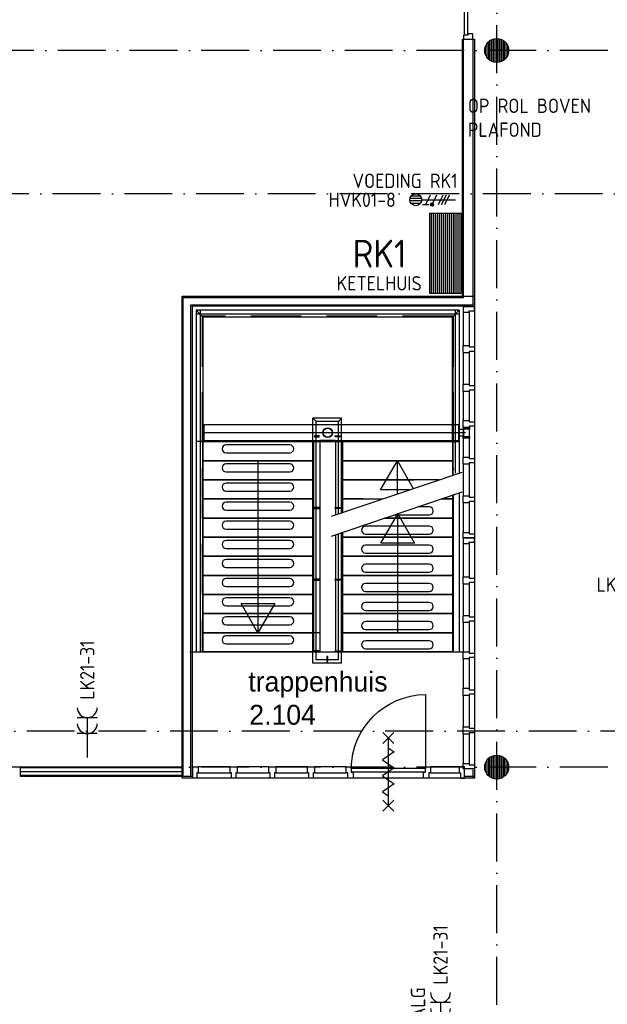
# Model space of a CAD drawing. Header units: millimetres. Extents: x 89505 to 241280, y 191 to 84291.
# Tile 29 of 45: x 175319 to 182693, y 38683 to 51050. Entities that reach past the tile are written whole.
import ezdxf
from ezdxf.enums import TextEntityAlignment as Align

# ---------------------------------------------------------------- set-up
doc = ezdxf.new("R2010")
doc.units = ezdxf.units.MM
doc.header["$LTSCALE"] = 100
doc.linetypes.add('DASHDOT', pattern=[9, 6, -1.5, 0, -1.5])
doc.linetypes.add('HIDDEN', pattern=[9.525, 6.35, -3.175])
doc.layers.get('0').update_dxf_attribs({"linetype": 'CONTINUOUS'})
for name, color, linetype in [('AL$1----_MAATVOERING', 7, 'CONTINUOUS'), ('AL$7----_STRAMIEN', 1, 'DASHDOT'), ('AL22----_BINNENWAND', 7, 'CONTINUOUS'), ('AL24----_TRAPPEN', 7, 'CONTINUOUS'), ('AL28----_KONSTRUKTIE', 3, 'CONTINUOUS'), ('AL29----_BOVENBOUW', 7, 'CONTINUOUS'), ('AL32----_BINNENKOZ', 7, 'CONTINUOUS'), ('ALL-----_REFLIJNEN', 8, 'CONTINUOUS'), ('ALXAA---_GEWBETON', 12, 'CONTINUOUS'), ('BOUW', 8, 'CONTINUOUS'), ('EA61303-_ARCEER', 1, 'CONTINUOUS'), ('EB62205-_ATTRIB', 2, 'CONTINUOUS'), ('EB62209-_ATTRIB', 2, 'CONTINUOUS'), ('EB63103-_ATTRIB', 2, 'CONTINUOUS'), ('EL62205-_KRACHT-KAST', 3, 'CONTINUOUS'), ('EL62209-_KRACHT-ASP400', 3, 'CONTINUOUS'), ('EL63103-_LICHT-WCD230V', 3, 'CONTINUOUS'), ('HEKWERKEN', 1, 'CONTINUOUS')]:
    doc.layers.add(name, color=color, linetype=linetype)
doc.styles.add('1_8', font='ISO', dxfattribs={"height": 1.8})
doc.styles.add('3_5', font='iso', dxfattribs={"height": 3.5})
doc.styles.add('BURO-025', font='BUROFONT.shx', dxfattribs={"height": 250})
doc.styles.add('NORATT', font='isocp.shx')
doc.styles.get("Standard").update_dxf_attribs({"font": 'iso.shx'})

# ---------------------------------------------------------------- blocks, each defined once
blk = doc.blocks.new('ES3W2A')
for p, q in [((1.25, 2), (-1.25, 2)), ((0, 2), (0, -3)), ((1.25, 0), (-1.25, 0))]:
    blk.add_line(p, q)
for centre in [(0, 3.25), (0, 1.25)]:
    blk.add_arc(centre, 1.25, 180, 0)
at = {"style": 'NORATT'}
for tag, flags, p in [('VERMOGEN', 9, (-2.5, 5)), ('GROEP', 8, (0, 5)), ('SCHAK', 8, (2.5, 5)), ('GELIJK', 9, (5, 5)), ('KAST', 9, (7, 5)), ('TAL', 8, (2.5, 5))]:
    blk.add_attdef(tag, text='', height=1.8, rotation=90, dxfattribs=dict(at, flags=flags)).set_placement(p, align=Align.MIDDLE_CENTER)
at = {"style": 'NORATT', "width": 0.7, "flags": 8}
blk.add_attdef('DOEL', text='', height=1.8, rotation=90, dxfattribs=at).set_placement((-2.5, 5), align=Align.MIDDLE_LEFT)
at = {"style": 'NORATT', "flags": 9}
blk.add_attdef('M_CODE', text='', height=1.8, dxfattribs=at).set_placement((0, 0), align=Align.MIDDLE_CENTER)
blk = doc.blocks.new('ES111261')
for p, q in [((-5, 1.75), (5, 1.75)), ((-5, 1.5), (5, 1.5)), ((-5, 1.25), (5, 1.25)), ((-5, 1), (5, 1)), ((-5, 0.75), (5, 0.75)), ((-5, 0.5), (5, 0.5)), ((-5, 0.25), (5, 0.25)), ((-5, 0), (5, 0)), ((-5, -0.25), (5, -0.25)), ((-5, -0.5), (5, -0.5)), ((-5, -0.75), (5, -0.75)), ((-5, -1), (5, -1)), ((-5, -1.25), (5, -1.25)), ((-5, -1.5), (5, -1.5)), ((-5, -1.75), (5, -1.75)), ((-5, -2), (5, -2))]:
    blk.add_line(p, q)
blk.add_lwpolyline([(-5, -2), (5, -2), (5, 2), (-5, 2)], close=True)
for tag, height, style, flags, p in [('GROEPI', 1.8, '1_8', 9, (0, 9.5)), ('GROEP', 1.8, '1_8', 8, (0, 7.5)), ('CODE', 3.5, '3_5', 8, (0, 4.5)), ('M_CODE', 1.8, '1_8', 9, (0, 0)), ('KAST', 1.8, '1_8', 9, (0, -3.5)), ('VERMOGEN', 1.8, '1_8', 9, (0, -5.5)), ('DOEL', 1.8, '1_8', 9, (0, -7.5)), ('VERMOGENI', 1.8, '1_8', 9, (0, -9.5)), ('DOELI', 1.8, '1_8', 9, (0, -11.5))]:
    blk.add_attdef(tag, text='', height=height, dxfattribs=dict(style=style, flags=flags)).set_placement(p, align=Align.MIDDLE_CENTER)
at = {"style": '1_8', "flags": 9}
blk.add_attdef('RUIMTE', text='', height=1.8, dxfattribs=at).set_placement((0, -9.5), align=Align.MIDDLE)
blk = doc.blocks.new('ES2X2')
for p, q in [((-0.45, 1.4), (-0.45, 2.6)), ((-0.15, 1.27), (-0.15, 2.73)), ((0.15, 1.27), (0.15, 2.73)), ((0.45, 1.4), (0.45, 2.6)), ((0, 1.25), (0, -3))]:
    blk.add_line(p, q)
at = {"color": 1}
for p, q in [((-0.72, -0.21), (-0.72, 0.11)), ((-0.64, -0.25), (-0.64, 0.15)), ((-0.6, 1.15), (-0.6, 0.35)), ((-0.6, 0.75), (0.6, 0.15)), ((-0.56, -0.25), (-0.56, 0.15)), ((-0.48, -0.21), (-0.48, 0.11)), ((-0.6, -0.05), (0.6, -0.65)), ((-0.6, -0.85), (0.6, -1.45)), ((-0.6, -1.25), (0.6, -1.85)), ((-0.6, -1.65), (0.6, -2.25))]:
    blk.add_line(p, q, dxfattribs=at)
blk.add_circle((0, 2), 0.75)
blk.add_circle((-0.6, -0.05), 0.2, dxfattribs=at)
at = {"style": '1_8'}
for tag, flags, p in [('VERMOGEN', 9, (-2.5, 4.5)), ('GROEP', 8, (0, 4.5)), ('SCHAK', 8, (2.5, 4.5)), ('KAST', 9, (7, 4.5)), ('DOEL', 8, (-2.5, 1))]:
    blk.add_attdef(tag, text='', height=1.8, rotation=90, dxfattribs=dict(at, flags=flags)).set_placement(p, align=Align.MIDDLE_LEFT)
at = {"style": '1_8', "flags": 8}
blk.add_attdef('TAL', text='', height=1.8, rotation=90, dxfattribs=at).set_placement((2.5, 4.5), align=Align.MIDDLE_CENTER)
at = {"style": '1_8', "flags": 9}
blk.add_attdef('M_CODE', text='', height=1.8, dxfattribs=at).set_placement((0, 0), align=Align.MIDDLE_CENTER)

msp = doc.modelspace()

# ---------------------------------------------------------------- linework, layer by layer
at = {"color": 8, "linetype": 'Continuous'}
for p, q in [((181025, 47443), (180886, 47443)), ((180886, 47443), (180886, 47376)), ((180886, 47376), (180958, 47376)), ((180958, 47393), (181025, 47393)), ((180958, 47376), (180958, 47393)), ((181025, 47393), (181025, 47443))]:
    msp.add_line(p, q, dxfattribs=at)
at = {"layer": 'AL$1----_MAATVOERING', "color": 8}
for p, q in [((177357, 41525), (177357, 47577)), ((177357, 47577), (181025, 47577)), ((181025, 47577), (181025, 41525)), ((180886, 46956), (180958, 46956)), ((180886, 46866), (180886, 46956)), ((180958, 46956), (180958, 46939)), ((180958, 46939), (181025, 46939)), ((180958, 46883), (180958, 46866)), ((181025, 46883), (180958, 46883)), ((181025, 46939), (181025, 46883)), ((181025, 46883), (181025, 46454)), ((180958, 46866), (180886, 46866)), ((180886, 46866), (180886, 46471)), ((180958, 46866), (180958, 46471)), ((180886, 46471), (180958, 46471)), ((180886, 46381), (180886, 46471)), ((180958, 46381), (180886, 46381)), ((180886, 46381), (180886, 46016)), ((180958, 46471), (180958, 46454)), ((180958, 46454), (181025, 46454)), ((180958, 46398), (180958, 46381)), ((181025, 46398), (180958, 46398)), ((180958, 46381), (180958, 46016)), ((181025, 46454), (181025, 46398)), ((181025, 46398), (181025, 45999)), ((178999, 42970), (178999, 46043)), ((179039, 46003), (178999, 46043)), ((179359, 46043), (178999, 46043)), ((179039, 43010), (179039, 46003)), ((179319, 46003), (179039, 46003)), ((179359, 46043), (179319, 46003)), ((179319, 44843), (179319, 46003)), ((179359, 44856), (179359, 46043)), ((180886, 46016), (180958, 46016)), ((180886, 45926), (180886, 46016)), ((180958, 46016), (180958, 45999)), ((180834, 45963), (177619, 45963)), ((177629, 45963), (177629, 45763)), ((180824, 45963), (180824, 45763)), ((180834, 45963), (180834, 45763)), ((180834, 45903), (180834, 45823)), ((180894, 45903), (180834, 45903)), ((180884, 45931), (180884, 45909)), ((180894, 45931), (180884, 45931)), ((180884, 45909), (180894, 45909)), ((180958, 45926), (180886, 45926)), ((180886, 45926), (180886, 45556)), ((180894, 45909), (180894, 45931)), ((180894, 45928), (180974, 45928)), ((180894, 45912), (180974, 45912)), ((180894, 45823), (180894, 45903)), ((180958, 45999), (181025, 45999)), ((180958, 45943), (180958, 45926)), ((181025, 45943), (180958, 45943)), ((180958, 45926), (180958, 45556)), ((181025, 45999), (181025, 45943)), ((181025, 45943), (181025, 45539)), ((177619, 45863), (180914, 45863)), ((177619, 45763), (180834, 45763)), ((179079, 45822), (179019, 45822)), ((179019, 45822), (179019, 45810)), ((179019, 45810), (179079, 45810)), ((179079, 45810), (179079, 45822)), ((179284, 45766), (179084, 45766)), ((179284, 45760), (179084, 45760)), ((179279, 45822), (179339, 45822)), ((179279, 45810), (179279, 45822)), ((179339, 45810), (179279, 45810)), ((179339, 45822), (179339, 45810)), ((180834, 45823), (180894, 45823)), ((180884, 45816), (180894, 45816)), ((180884, 45794), (180884, 45816)), ((180894, 45794), (180884, 45794)), ((180894, 45816), (180894, 45794)), ((180894, 45813), (180974, 45813)), ((180894, 45797), (180974, 45797)), ((177619, 45750), (177534, 45750)), ((177619, 45750), (178999, 45750)), ((177619, 45750), (180749, 45750)), ((178999, 45750), (177619, 45750)), ((177619, 45510), (177619, 45750)), ((178709, 45710), (177909, 45710)), ((178999, 45750), (178999, 45510)), ((178999, 45750), (178999, 43110)), ((178999, 45750), (179084, 45750)), ((179008, 45750), (179008, 43110)), ((179084, 45750), (179084, 43110)), ((179084, 45750), (179284, 45750)), ((179369, 45750), (179284, 45750)), ((179284, 45750), (179284, 44831)), ((179359, 45750), (179359, 44928)), ((179369, 45510), (179369, 45750)), ((179369, 45750), (180749, 45750)), ((180749, 45750), (179369, 45750)), ((179369, 45750), (179369, 44860)), ((180749, 45750), (180749, 45510)), ((180749, 45750), (180749, 45710)), ((180749, 45750), (180834, 45750)), ((178999, 45510), (177619, 45510)), ((177619, 45510), (178999, 45510)), ((177619, 45510), (178999, 45510)), ((177619, 45510), (178999, 45510)), ((177619, 45270), (177619, 45510)), ((177909, 45610), (178709, 45610)), ((178309, 45510), (178309, 43350)), ((178999, 45510), (178999, 45270)), ((179369, 45270), (179369, 45510)), ((180749, 45510), (179369, 45510)), ((179369, 45510), (180749, 45510)), ((179369, 45510), (180749, 45510)), ((179369, 45510), (180749, 45510)), ((179847, 45143), (180059, 45510)), ((180059, 45093), (180059, 45510)), ((180059, 45510), (180259, 45160)), ((180749, 45550), (180749, 45510)), ((180749, 45510), (180749, 45326)), ((180749, 45510), (180749, 45470)), ((180886, 45556), (180958, 45556)), ((180886, 45466), (180886, 45556)), ((180958, 45556), (180958, 45539)), ((180958, 45539), (181025, 45539)), ((181025, 45539), (181025, 45483)), ((178709, 45470), (177909, 45470)), ((180958, 45466), (180886, 45466)), ((180886, 45466), (180886, 45071)), ((180958, 45483), (180958, 45466)), ((181025, 45483), (180958, 45483)), ((180958, 45466), (180958, 45071)), ((181025, 45483), (181025, 45054)), ((178999, 45270), (177619, 45270)), ((177619, 45270), (178999, 45270)), ((177619, 45270), (178999, 45270)), ((177619, 45270), (178999, 45270)), ((177619, 45030), (177619, 45270)), ((177909, 45370), (178709, 45370)), ((178999, 45270), (178999, 45030)), ((179234, 44814), (180872, 45368)), ((179369, 45270), (180268, 45270)), ((180583, 45270), (179369, 45270)), ((179369, 45030), (179369, 45270)), ((179369, 45270), (180268, 45270)), ((179369, 45270), (180268, 45270)), ((178709, 45230), (177909, 45230)), ((180208, 45143), (179847, 45143)), ((177619, 45030), (178999, 45030)), ((178999, 45030), (177619, 45030)), ((177619, 45030), (178999, 45030)), ((177619, 45030), (178999, 45030)), ((177619, 44790), (177619, 45030)), ((177909, 45130), (178709, 45130)), ((178999, 45030), (178999, 44790)), ((179234, 44564), (180872, 45118)), ((179369, 44880), (179369, 45030)), ((179630, 45030), (179369, 45030)), ((179369, 45030), (179873, 45030)), ((179369, 45030), (179630, 45030)), ((180612, 45030), (180749, 45030)), ((180749, 45030), (180612, 45030)), ((180749, 45076), (180749, 43110)), ((180749, 45030), (180749, 44790)), ((180758, 45079), (180758, 43110)), ((180834, 45105), (180834, 43110)), ((180886, 45071), (180958, 45071)), ((180886, 44981), (180886, 45071)), ((180958, 45071), (180958, 45054)), ((180958, 45054), (181025, 45054)), ((181025, 45054), (181025, 44998)), ((178709, 44990), (177909, 44990)), ((177909, 44890), (178709, 44890)), ((179079, 44922), (179019, 44922)), ((179019, 44922), (179019, 44910)), ((179019, 44910), (179079, 44910)), ((179079, 44910), (179079, 44922)), ((179279, 44922), (179339, 44922)), ((179279, 44910), (179279, 44922)), ((179339, 44910), (179279, 44910)), ((179339, 44922), (179339, 44910)), ((180459, 44930), (180317, 44930)), ((180958, 44981), (180886, 44981)), ((180886, 44981), (180886, 44611)), ((180958, 44998), (180958, 44981)), ((181025, 44998), (180958, 44998)), ((180958, 44981), (180958, 44611)), ((181025, 44998), (181025, 44594)), ((178999, 44790), (177619, 44790)), ((177619, 44790), (178999, 44790)), ((177619, 44790), (178999, 44790)), ((177619, 44790), (178999, 44790)), ((177619, 44550), (177619, 44790)), ((178999, 44790), (178999, 44550)), ((179851, 44475), (180063, 44842)), ((180749, 44790), (179902, 44790)), ((179902, 44790), (180749, 44790)), ((179902, 44790), (180749, 44790)), ((179902, 44790), (180749, 44790)), ((180021, 44830), (180459, 44830)), ((180063, 43350), (180063, 44842)), ((180063, 44842), (180274, 44475)), ((180749, 44790), (180749, 44550)), ((178709, 44750), (177909, 44750)), ((177909, 44650), (178709, 44650)), ((180459, 44690), (179659, 44690)), ((178999, 44550), (177619, 44550)), ((177619, 44550), (178999, 44550)), ((177619, 44550), (178999, 44550)), ((177619, 44550), (178999, 44550)), ((177619, 44310), (177619, 44550)), ((178999, 44550), (178999, 44310)), ((179284, 44581), (179284, 43110)), ((179319, 43010), (179319, 44593)), ((179359, 42970), (179359, 44606)), ((179359, 44606), (179359, 43110)), ((179369, 44550), (179369, 44610)), ((179369, 44610), (179369, 43110)), ((179369, 44310), (179369, 44550)), ((179369, 44550), (180749, 44550)), ((180749, 44550), (179369, 44550)), ((179369, 44550), (180749, 44550)), ((179369, 44550), (180749, 44550)), ((179659, 44590), (180459, 44590)), ((180749, 44550), (180749, 44310)), ((180886, 44611), (180958, 44611)), ((180886, 44544), (180886, 44611)), ((181025, 44544), (180886, 44544)), ((181025, 44539), (180886, 44539)), ((180886, 44539), (180886, 44472)), ((180958, 44611), (180958, 44594)), ((180958, 44594), (181025, 44594)), ((181025, 44594), (181025, 44544)), ((181025, 44489), (181025, 44539)), ((178709, 44510), (177909, 44510)), ((177909, 44410), (178709, 44410)), ((180459, 44450), (179659, 44450)), ((180274, 44475), (179851, 44475)), ((180886, 44472), (180958, 44472)), ((180886, 44472), (180886, 44052)), ((180958, 44489), (181025, 44489)), ((180958, 44472), (180958, 44489)), ((180958, 44472), (180958, 44052)), ((181025, 44489), (181025, 44035)), ((178999, 44310), (177619, 44310)), ((177619, 44310), (178999, 44310)), ((177619, 44310), (178999, 44310)), ((177619, 44310), (178999, 44310)), ((177619, 44070), (177619, 44310)), ((178999, 44310), (178999, 44070)), ((179369, 44070), (179369, 44310)), ((179369, 44310), (180749, 44310)), ((180749, 44310), (179369, 44310)), ((179369, 44310), (180749, 44310)), ((179369, 44310), (180749, 44310)), ((179659, 44350), (180459, 44350)), ((180749, 44310), (180749, 44070)), ((178709, 44270), (177909, 44270)), ((177909, 44170), (178709, 44170)), ((180459, 44210), (179659, 44210)), ((177619, 44070), (178999, 44070)), ((178999, 44070), (177619, 44070)), ((177619, 44070), (178999, 44070)), ((177619, 44070), (178999, 44070)), ((177619, 43830), (177619, 44070)), ((178709, 44030), (177909, 44030)), ((178999, 44070), (178999, 43830)), ((179369, 43830), (179369, 44070)), ((179369, 44070), (180749, 44070)), ((180749, 44070), (179369, 44070)), ((179369, 44070), (180749, 44070)), ((179369, 44070), (180749, 44070)), ((179659, 44110), (180459, 44110)), ((180749, 44070), (180749, 43830)), ((180886, 44052), (180958, 44052)), ((180886, 43962), (180886, 44052)), ((180958, 44052), (180958, 44035)), ((180958, 44035), (181025, 44035)), ((181025, 44035), (181025, 43979)), ((177909, 43930), (178709, 43930)), ((179079, 44022), (179019, 44022)), ((179019, 44022), (179019, 44010)), ((179019, 44010), (179079, 44010)), ((179079, 44010), (179079, 44022)), ((179279, 44022), (179339, 44022)), ((179279, 44010), (179279, 44022)), ((179339, 44010), (179279, 44010)), ((179339, 44022), (179339, 44010)), ((180459, 43970), (179659, 43970)), ((180958, 43962), (180886, 43962)), ((180886, 43962), (180886, 43567)), ((180958, 43979), (180958, 43962)), ((181025, 43979), (180958, 43979)), ((180958, 43962), (180958, 43567)), ((181025, 43979), (181025, 43550)), ((177619, 43830), (178999, 43830)), ((178999, 43830), (177619, 43830)), ((177619, 43830), (178999, 43830)), ((177619, 43830), (178999, 43830)), ((177619, 43590), (177619, 43830)), ((178709, 43790), (177909, 43790)), ((178999, 43830), (178999, 43590)), ((180749, 43830), (179369, 43830)), ((179369, 43590), (179369, 43830)), ((179369, 43830), (180749, 43830)), ((179369, 43830), (180749, 43830)), ((179369, 43830), (180749, 43830)), ((179659, 43870), (180459, 43870)), ((180749, 43830), (180749, 43590)), ((177909, 43690), (178709, 43690)), ((178097, 43716), (178521, 43716)), ((178309, 43350), (178097, 43716)), ((178521, 43716), (178309, 43350)), ((180459, 43730), (179659, 43730)), ((178999, 43590), (177619, 43590)), ((177619, 43590), (178999, 43590)), ((177619, 43590), (178999, 43590)), ((177619, 43590), (178999, 43590)), ((177619, 43350), (177619, 43590)), ((178709, 43550), (177909, 43550)), ((178999, 43590), (178999, 43350)), ((180749, 43590), (179369, 43590)), ((179369, 43350), (179369, 43590)), ((179369, 43590), (180749, 43590)), ((179369, 43590), (180749, 43590)), ((179369, 43590), (180749, 43590)), ((179659, 43630), (180459, 43630)), ((180749, 43590), (180749, 43350)), ((180886, 43567), (180958, 43567)), ((180886, 43477), (180886, 43567)), ((180958, 43567), (180958, 43550)), ((180958, 43550), (181025, 43550)), ((181025, 43550), (181025, 43494)), ((177909, 43450), (178709, 43450)), ((180459, 43490), (179659, 43490)), ((180958, 43477), (180886, 43477)), ((180886, 43477), (180886, 43112)), ((180958, 43494), (180958, 43477)), ((181025, 43494), (180958, 43494)), ((180958, 43477), (180958, 43112)), ((181025, 43494), (181025, 43095)), ((177619, 43350), (178999, 43350)), ((178999, 43350), (177619, 43350)), ((177619, 43350), (178999, 43350)), ((177619, 43350), (178999, 43350)), ((177619, 43110), (177619, 43350)), ((178709, 43310), (177909, 43310)), ((178999, 43350), (178999, 43110)), ((179084, 43350), (178999, 43350)), ((180749, 43350), (179369, 43350)), ((179369, 43110), (179369, 43350)), ((179369, 43350), (180749, 43350)), ((179369, 43350), (180749, 43350)), ((179369, 43350), (180749, 43350)), ((179659, 43390), (180459, 43390)), ((180749, 43350), (180749, 43110)), ((177909, 43210), (178709, 43210)), ((180459, 43250), (179659, 43250)), ((177454, 43110), (180886, 43110)), ((178999, 43110), (177619, 43110)), ((178999, 43110), (177619, 43110)), ((178999, 43110), (179084, 43110)), ((179079, 43122), (179019, 43122)), ((179019, 43122), (179019, 43110)), ((179019, 43110), (179079, 43110)), ((179079, 43110), (179079, 43122)), ((179173, 43050), (179173, 42990)), ((179185, 43050), (179173, 43050)), ((179185, 42990), (179185, 43050)), ((179279, 43122), (179339, 43122)), ((179279, 43110), (179279, 43122)), ((179339, 43110), (179279, 43110)), ((179369, 43110), (179284, 43110)), ((179339, 43122), (179339, 43110)), ((180749, 43110), (179369, 43110)), ((180749, 43110), (179369, 43110)), ((179659, 43150), (180459, 43150)), ((180749, 43110), (180834, 43110)), ((180886, 43112), (180958, 43112)), ((180886, 43022), (180886, 43112)), ((180958, 43112), (180958, 43095)), ((180958, 43095), (181025, 43095)), ((180958, 43039), (180958, 43022)), ((181025, 43039), (180958, 43039)), ((181025, 43095), (181025, 43039)), ((181025, 43039), (181025, 42635)), ((179359, 42970), (178999, 42970)), ((179319, 43010), (179039, 43010)), ((179173, 42990), (179185, 42990)), ((180886, 43022), (180886, 42652)), ((180958, 43022), (180886, 43022)), ((180958, 43022), (180958, 42652)), ((180886, 42652), (180958, 42652)), ((180886, 42562), (180886, 42652)), ((180958, 42562), (180886, 42562)), ((180886, 42562), (180886, 42167)), ((180958, 42652), (180958, 42635)), ((180958, 42635), (181025, 42635)), ((180958, 42579), (180958, 42562)), ((181025, 42579), (180958, 42579)), ((180958, 42562), (180958, 42167)), ((181025, 42635), (181025, 42579)), ((181025, 42579), (181025, 42150)), ((179875, 42098), (180015, 41958)), ((180015, 42098), (179875, 41958)), ((180886, 42167), (180958, 42167)), ((180886, 42077), (180886, 42167)), ((180958, 42077), (180886, 42077)), ((180886, 42077), (180886, 41707)), ((180958, 42167), (180958, 42150)), ((180958, 42150), (181025, 42150)), ((180958, 42094), (180958, 42077)), ((181025, 42094), (180958, 42094)), ((180958, 42077), (180958, 41707)), ((181025, 42150), (181025, 42094)), ((181025, 42094), (181025, 41690)), ((179945, 42028), (179945, 41178)), ((180020, 41853), (179870, 41753)), ((179945, 41903), (180020, 41853)), ((181245, 41526), (181245, 41801)), ((181265, 41519), (181265, 41808)), ((181285, 41515), (181285, 41812)), ((181305, 41513), (181305, 41813)), ((181325, 41515), (181325, 41812)), ((181345, 41519), (181345, 41808)), ((181365, 41526), (181365, 41801)), ((179870, 41753), (179945, 41703)), ((179945, 41703), (180020, 41653)), ((180886, 41707), (180958, 41707)), ((180886, 41640), (180886, 41707)), ((180958, 41707), (180958, 41690)), ((180958, 41690), (181025, 41690)), ((181025, 41690), (181025, 41640)), ((181165, 41610), (181165, 41717)), ((181185, 41573), (181185, 41753)), ((181205, 41552), (181205, 41775)), ((181225, 41537), (181225, 41790)), ((181385, 41537), (181385, 41790)), ((181405, 41552), (181405, 41775)), ((181425, 41573), (181425, 41753)), ((181445, 41610), (181445, 41717)), ((177357, 41668), (177357, 41543)), ((177492, 41525), (177492, 41664)), ((177492, 41664), (177559, 41664)), ((177542, 41592), (177542, 41525)), ((177559, 41592), (177542, 41592)), ((177559, 41664), (177559, 41592)), ((177960, 41664), (177559, 41664)), ((177559, 41592), (177960, 41592)), ((177960, 41592), (177960, 41664)), ((177960, 41664), (178050, 41664)), ((177977, 41592), (177960, 41592)), ((177977, 41525), (177977, 41592)), ((178033, 41592), (178033, 41525)), ((178050, 41592), (178033, 41592)), ((178445, 41664), (178050, 41664)), ((178050, 41664), (178050, 41592)), ((178050, 41592), (178445, 41592)), ((178445, 41592), (178445, 41664)), ((178445, 41664), (178535, 41664)), ((178462, 41592), (178445, 41592)), ((178462, 41525), (178462, 41592)), ((178518, 41592), (178518, 41525)), ((178535, 41592), (178518, 41592)), ((178930, 41664), (178535, 41664)), ((178535, 41664), (178535, 41592)), ((178535, 41592), (178930, 41592)), ((178930, 41592), (178930, 41664)), ((178930, 41664), (179020, 41664)), ((178947, 41592), (178930, 41592)), ((178947, 41525), (178947, 41592)), ((179003, 41592), (179003, 41525)), ((179020, 41592), (179003, 41592)), ((179415, 41664), (179020, 41664)), ((179020, 41664), (179020, 41592)), ((179020, 41592), (179415, 41592)), ((179415, 41664), (179478, 41664)), ((179415, 41592), (179415, 41664)), ((179438, 41592), (179415, 41592)), ((179438, 41525), (179438, 41592)), ((179478, 41664), (179478, 41597)), ((179478, 41597), (179505, 41597)), ((180410, 41644), (179480, 41644)), ((179480, 41644), (179480, 41603)), ((179480, 41603), (180410, 41603)), ((179505, 41597), (179505, 41525)), ((180020, 41653), (179870, 41553)), ((179870, 41553), (179945, 41503)), ((180385, 41597), (180412, 41597)), ((180385, 41525), (180385, 41597)), ((180410, 41603), (180410, 41644)), ((180412, 41664), (180475, 41664)), ((180412, 41597), (180412, 41664)), ((180452, 41592), (180452, 41525)), ((180475, 41592), (180452, 41592)), ((180834, 41664), (180475, 41664)), ((180475, 41664), (180475, 41592)), ((180475, 41592), (180834, 41592)), ((180834, 41664), (180834, 41592)), ((180901, 41664), (180834, 41664)), ((180834, 41592), (180851, 41592)), ((180851, 41592), (180851, 41525)), ((181025, 41640), (180886, 41640)), ((180901, 41525), (180901, 41664)), ((181007, 41629), (181007, 41543)), ((181025, 41629), (181025, 41525)), ((177482, 41543), (177357, 41543)), ((181025, 41525), (177357, 41525)), ((177542, 41525), (177492, 41525)), ((177977, 41525), (177542, 41525)), ((178033, 41525), (177977, 41525)), ((178462, 41525), (178033, 41525)), ((178518, 41525), (178462, 41525)), ((178947, 41525), (178518, 41525)), ((179003, 41525), (178947, 41525)), ((179438, 41525), (179003, 41525)), ((179505, 41525), (179438, 41525)), ((180020, 41453), (179870, 41353)), ((179945, 41503), (180020, 41453)), ((180452, 41525), (180385, 41525)), ((180851, 41525), (180452, 41525)), ((180851, 41525), (180901, 41525)), ((181007, 41543), (180901, 41543)), ((181025, 41525), (180901, 41525)), ((181007, 41543), (181025, 41525)), ((179870, 41353), (179945, 41303)), ((179875, 41248), (180015, 41108)), ((180015, 41248), (179875, 41108))]:
    msp.add_line(p, q, dxfattribs=at)
msp.add_lwpolyline([(179480, 41644, -0.408724), (180410, 42574), (180410, 41644)], format="xyb", dxfattribs=at)
for centre, radius in [((179184, 45863), 60), ((179184, 45863), 55), ((181305, 41663), 150)]:
    msp.add_circle(centre, radius, dxfattribs=at)
for centre, start, end in [((177909, 45660), 90, 270), ((178709, 45660), 270, 90), ((177909, 45420), 90, 270), ((178709, 45420), 270, 90), ((177909, 45180), 90, 270), ((178709, 45180), 270, 90), ((177909, 44940), 90, 270), ((178709, 44940), 270, 90), ((180459, 44880), 270, 90), ((177909, 44700), 90, 270), ((178709, 44700), 270, 90), ((179659, 44640), 90, 270), ((180459, 44640), 270, 90), ((177909, 44460), 90, 270), ((178709, 44460), 270, 90), ((179659, 44400), 90, 270), ((180459, 44400), 270, 90), ((177909, 44220), 90, 270), ((178709, 44220), 270, 90), ((179659, 44160), 90, 270), ((180459, 44160), 270, 90), ((177909, 43980), 90, 270), ((178709, 43980), 270, 90), ((179659, 43920), 90, 270), ((180459, 43920), 270, 90), ((177909, 43740), 90, 270), ((178709, 43740), 270, 90), ((179659, 43680), 90, 270), ((180459, 43680), 270, 90), ((177909, 43500), 90, 270), ((178709, 43500), 270, 90), ((179659, 43440), 90, 270), ((180459, 43440), 270, 90), ((177909, 43260), 90, 270), ((178709, 43260), 270, 90), ((179659, 43200), 90, 270), ((180459, 43200), 270, 90)]:
    msp.add_arc(centre, 50, start, end, dxfattribs=at)
at = {"layer": 'AL$7----_STRAMIEN', "color": 1}
for points in [[(181305, 7175), (181305, 76516)], [(239405, 50663), (89505, 50663)], [(190734, 48863), (89505, 48863)], [(239014, 42113), (89505, 42113)], [(239405, 41663), (89505, 41663)]]:
    msp.add_lwpolyline(points, dxfattribs=at)
at = {"layer": 'AL22----_BINNENWAND', "color": 8}
for p, q in [((180875, 50804), (181025, 50804)), ((180875, 47577), (180875, 50804)), ((181025, 50804), (181025, 47452)), ((177357, 41543), (177357, 47577)), ((177357, 47577), (180875, 47577)), ((177482, 47452), (177482, 41543)), ((181025, 47452), (177482, 47452)), ((175329, 41668), (177357, 41668)), ((175329, 41543), (175329, 41668)), ((177357, 41543), (175329, 41543))]:
    msp.add_line(p, q, dxfattribs=at)
at = {"layer": 'AL22----_BINNENWAND', "color": 8, "linetype": 'Continuous'}
for p, q in [((180890, 47562), (180890, 50804)), ((181010, 47467), (181010, 50804)), ((177372, 41543), (177372, 47562)), ((177372, 47562), (180890, 47562)), ((177467, 41543), (177467, 47467)), ((177467, 47467), (181010, 47467)), ((177357, 41653), (175329, 41653)), ((177357, 41558), (175329, 41558))]:
    msp.add_line(p, q, dxfattribs=at)
at = {"layer": 'AL24----_TRAPPEN', "color": 8}
for p, q in [((177619, 47315), (177534, 47400)), ((177534, 47400), (177534, 43110)), ((177582, 47400), (177582, 43110)), ((180786, 47400), (180786, 45355)), ((180834, 47400), (180834, 45355)), ((177619, 47315), (177619, 43110)), ((180749, 47315), (180749, 45326))]:
    msp.add_line(p, q, dxfattribs=at)
at = {"layer": 'AL24----_TRAPPEN', "color": 8, "linetype": 'HIDDEN'}
for p, q in [((180758, 47324), (177609, 47324)), ((177609, 47324), (177609, 43110)), ((180758, 47324), (180758, 45395))]:
    msp.add_line(p, q, dxfattribs=at)
at = {"layer": 'AL28----_KONSTRUKTIE', "color": 8}
msp.add_circle((181305, 50663), 150, dxfattribs=at)
at = {"layer": 'AL29----_BOVENBOUW', "color": 8}
for p, q in [((180834, 47400), (177534, 47400)), ((180834, 47400), (180749, 47315)), ((180834, 47352), (177534, 47352)), ((180749, 47315), (177619, 47315)), ((177619, 47315), (177619, 45750)), ((180749, 45750), (180749, 47315))]:
    msp.add_line(p, q, dxfattribs=at)
at = {"layer": 'AL32----_BINNENKOZ', "color": 8}
for p, q in [((180901, 50854), (180901, 51788)), ((180941, 50854), (180941, 51788)), ((180890, 50854), (180890, 50804)), ((180941, 50854), (180890, 50854)), ((180941, 50871), (180941, 50854)), ((181004, 50871), (180941, 50871)), ((181004, 50804), (181004, 50871)), ((180890, 50804), (181004, 50804)), ((180886, 47376), (180886, 46956)), ((180958, 47376), (180958, 46956)), ((181025, 47393), (181025, 46939))]:
    msp.add_line(p, q, dxfattribs=at)
at = {"layer": 'ALL-----_REFLIJNEN', "color": 8, "linetype": 'Continuous'}
msp.add_line((177357, 41605), (175329, 41605), dxfattribs=at)
at = {"layer": 'ALXAA---_GEWBETON', "color": 8}
for p, q in [((181165, 50610), (181165, 50717)), ((181185, 50573), (181185, 50753)), ((181205, 50552), (181205, 50775)), ((181225, 50537), (181225, 50790)), ((181245, 50526), (181245, 50801)), ((181265, 50519), (181265, 50808)), ((181285, 50515), (181285, 50812)), ((181305, 50513), (181305, 50813)), ((181325, 50515), (181325, 50812)), ((181345, 50519), (181345, 50808)), ((181365, 50526), (181365, 50801)), ((181385, 50537), (181385, 50790)), ((181405, 50552), (181405, 50775)), ((181425, 50573), (181425, 50753)), ((181445, 50610), (181445, 50717))]:
    msp.add_line(p, q, dxfattribs=at)
at = {"layer": 'HEKWERKEN', "color": 8}
msp.add_line((180758, 45329), (180758, 47320), dxfattribs=at)

# ---------------------------------------------------------------- block references
at = {"layer": 'EL62205-_KRACHT-KAST'}
ref = msp.add_blockref('ES111261', (180661, 48116), dxfattribs=dict(at, xscale=100, yscale=100, zscale=100, rotation=90))
ref.add_attrib('RUIMTE', 'KETELHUIS', dxfattribs={"layer": 'EB62205-_ATTRIB', "color": 1, "height": 180, "style": '1_8', "flags": 8}).set_placement((179830, 47739), align=Align.MIDDLE)
ref.add_attrib('CODE', 'RK1', dxfattribs={"layer": 'EB62205-_ATTRIB', "color": 3, "height": 350, "style": '3_5', "flags": 8}).set_placement((179836, 48111), align=Align.MIDDLE_CENTER)
at = {"layer": 'EL62209-_KRACHT-ASP400'}
ref = msp.add_blockref('ES2X2', (180489, 48788), dxfattribs=dict(at, xscale=100, yscale=100, zscale=100, rotation=90))
ref.add_attrib('DOEL', 'VOEDING RK1', dxfattribs={"layer": 'EB62209-_ATTRIB', "color": 1, "height": 180, "style": '1_8', "flags": 8}).set_placement((180815, 49026), align=Align.MIDDLE_RIGHT)
ref.add_attrib('GROEP', 'HVK01-8', dxfattribs={"layer": 'EB62209-_ATTRIB', "color": 1, "height": 180, "style": '1_8', "flags": 8}).set_placement((180039, 48788), align=Align.MIDDLE_RIGHT)
at = {"layer": 'EL63103-_LICHT-WCD230V'}
ref = msp.add_blockref('ES3W2A', (183739, 43960, 1050), dxfattribs=dict(at, xscale=-100, yscale=100, zscale=100, rotation=90))
ref.add_attrib('DOEL', 'ALG', dxfattribs={"layer": 'EB63103-_ATTRIB', "color": 1, "height": 180, "style": '1_8', "flags": 8}).set_placement((183409, 44234, 1050), align=Align.MIDDLE_LEFT)
ref.add_attrib('GROEP', 'LK21-31', dxfattribs={"layer": 'EB63103-_ATTRIB', "color": 1, "height": 180, "style": '1_8', "flags": 8}).set_placement((182558, 43954, 1050), align=Align.MIDDLE_LEFT)
ref = msp.add_blockref('ES3W2A', (176167, 42083, 1050), dxfattribs=dict(at, xscale=100, yscale=100, zscale=100))
ref.add_attrib('GROEP', 'LK21-31', dxfattribs={"layer": 'EB63103-_ATTRIB', "color": 1, "height": 180, "rotation": 90, "style": '1_8', "flags": 8}).set_placement((176167, 42508, 1050), align=Align.MIDDLE_LEFT)
ref = msp.add_blockref('ES3W2A', (180600, 38506, 1050), dxfattribs=dict(at, xscale=100, yscale=100, zscale=100))
ref.add_attrib('DOEL', 'ALG', dxfattribs={"layer": 'EB63103-_ATTRIB', "color": 1, "height": 180, "rotation": 90, "style": '1_8', "flags": 8}).set_placement((180318, 38497, 1050), align=Align.MIDDLE_LEFT)
ref.add_attrib('GROEP', 'LK21-31', dxfattribs={"layer": 'EB63103-_ATTRIB', "color": 1, "height": 180, "rotation": 90, "style": '1_8', "flags": 8}).set_placement((180600, 38931, 1050), align=Align.MIDDLE_LEFT)

# ---------------------------------------------------------------- texts
at = {"layer": 'BOUW', "style": 'BURO-025'}
for s, p in [('trappenhuis', (178188, 42612)), ('2.104', (178200, 42195))]:
    msp.add_text(s, height=250, dxfattribs=at).set_placement(p)
at = {"layer": 'EA61303-_ARCEER', "insert": (180943, 50058), "char_height": 180, "width": 1550, "attachment_point": 1}
msp.add_mtext('{\\Fiso.shx;OP ROL BOVEN PLAFOND}', dxfattribs=at)

doc.saveas('drawing.dxf')
